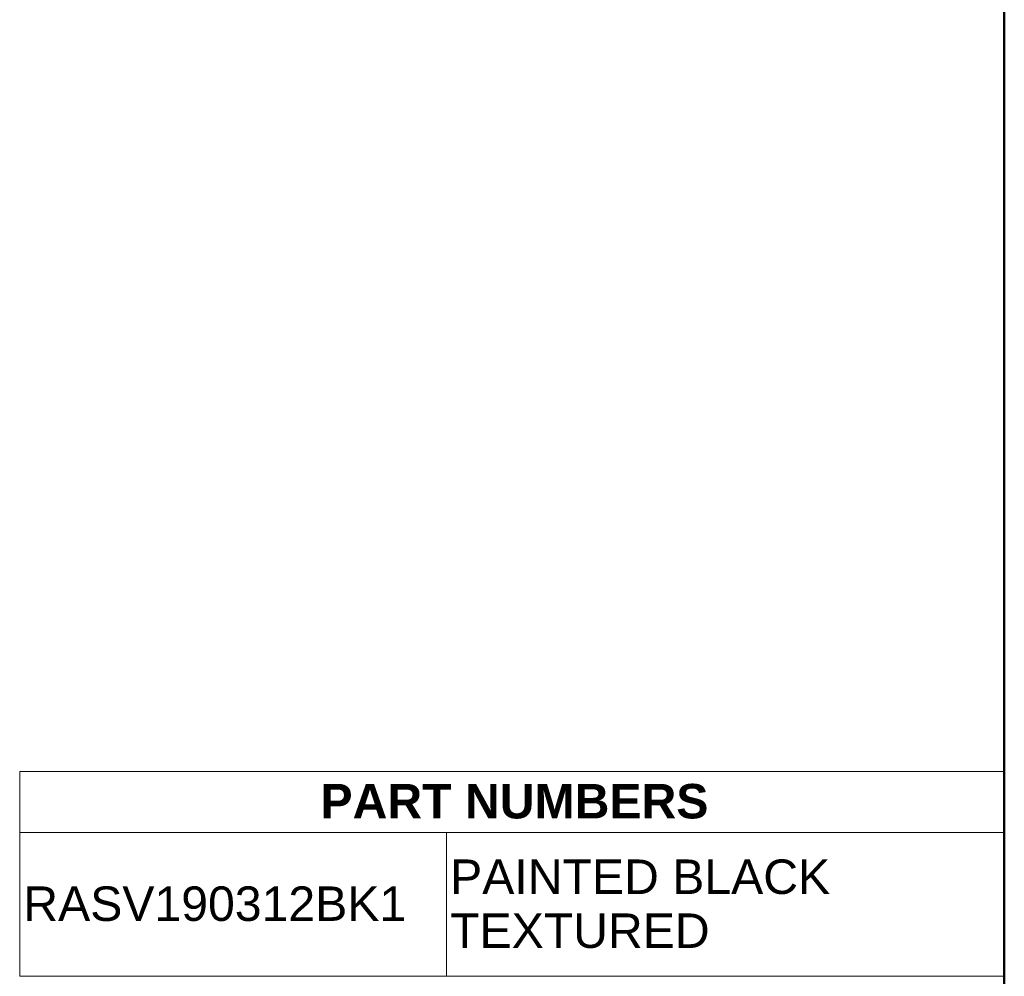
# Model space of a CAD drawing. Header units: inches. Extents: x 0 to 80, y 0 to 59.8.
# Tile 12 of 14: x 62.9 to 80, y 13.2 to 29.9. Entities that reach past the tile are written whole.
import ezdxf
from ezdxf.enums import TextEntityAlignment as Align

# ---------------------------------------------------------------- set-up
doc = ezdxf.new("R2010")
doc.units = ezdxf.units.IN
doc.header["$MEASUREMENT"] = 0
doc.layers.add('Default', color=7, linetype='Continuous')
doc.styles.add('SEACAD_Arial', font='arial.ttf')
doc.styles.add('SEACAD_ArialB', font='arialbd.ttf')

# ---------------------------------------------------------------- blocks, each defined once
blk = doc.blocks.new('SE')
at = {"color": 7, "linetype": 'Continuous', "lineweight": 5}
for p, q in [((62.866, 15.748), (79.987, 15.748)), ((70.293, 15.748), (70.293, 13.248))]:
    blk.add_line(p, q, dxfattribs=at)
blk.add_lwpolyline([(62.866, 13.248), (62.866, 16.813), (79.987, 16.813), (79.987, 13.248), (62.866, 13.248)], dxfattribs=at)
for s, style, p in [('PART NUMBERS', 'SEACAD_ArialB', (68.1, 16.594)), ('PAINTED BLACK', 'SEACAD_Arial', (70.356, 15.28)), ('RASV190312BK1', 'SEACAD_Arial', (62.929, 14.811)), ('TEXTURED', 'SEACAD_Arial', (70.356, 14.341))]:
    blk.add_text(s, height=0.6, dxfattribs=dict(at, style=style)).set_placement(p, align=Align.TOP_LEFT)

msp = doc.modelspace()

# ---------------------------------------------------------------- linework, layer by layer
at = {"layer": 'Default', "color": 7, "linetype": 'Continuous', "lineweight": 50}
msp.add_line((80, 0), (80, 59.783), dxfattribs=at)

# ---------------------------------------------------------------- block references
msp.add_blockref('SE', (0, 0))

doc.saveas('drawing.dxf')
